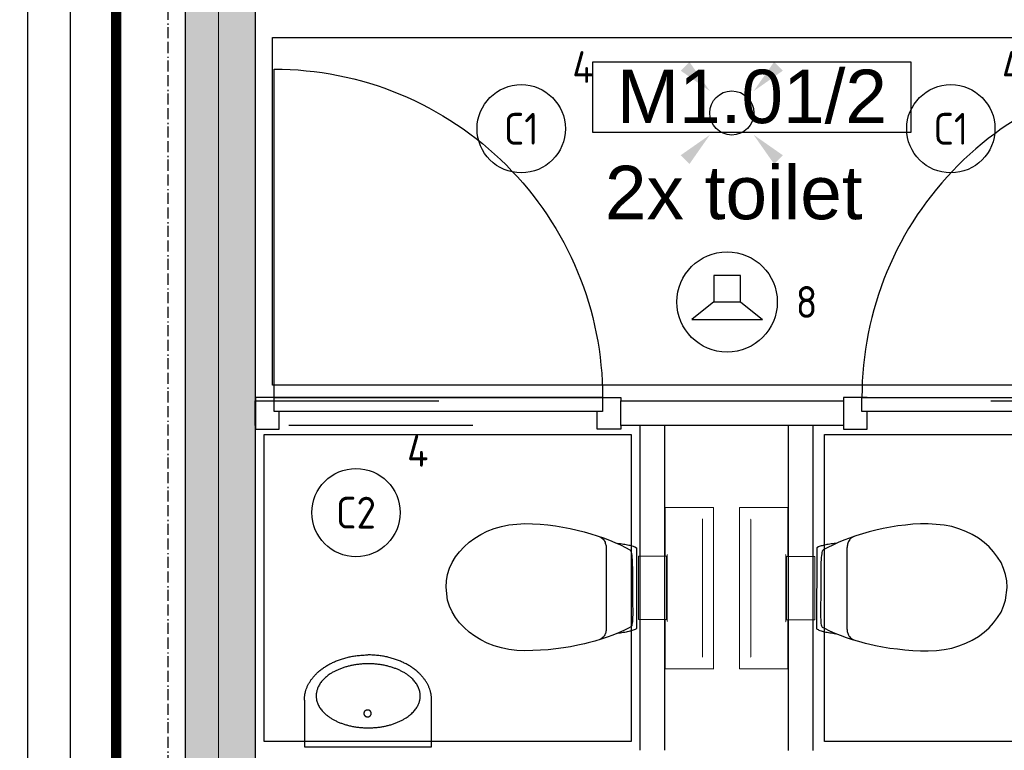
# Model space of a CAD drawing. Header units: millimetres. Extents: x -38031 to 110605, y -30229 to 92226.
# Tile 12 of 194: x -4563 to -1776, y 8350 to 10420. Entities that reach past the tile are written whole.
import ezdxf
from ezdxf.enums import TextEntityAlignment as Align

# ---------------------------------------------------------------- set-up
doc = ezdxf.new("R2010")
doc.units = ezdxf.units.MM
doc.header["$LTSCALE"] = 50
doc.set_wipeout_variables(frame=1)
for name, pattern in [('HIDDEN', [9.525, 6.35, -3.175]), ('HIDDEN2', [4.7625, 3.175, -1.5875]), ('STYLE_01', [0.41664, 0.20828, -0.20836]), ('STYLE_07', [1.875, 0.625, -0.20828, 0.625, -0.20836, 0.06943, -0.13893])]:
    doc.linetypes.add(name, pattern=pattern)
for name, color, linetype in [('AB$1A---_ATTRIB035', 8, 'Continuous'), ('AL$1A---_ALGEMEEN', 8, 'Continuous'), ('AM$1A---_ARCERING', 8, 'Continuous'), ('BOUWKUNDIG', 8, 'Continuous'), ('brandscheiding', 5, 'HIDDEN'), ('EB6421--_ATTRIB', 2, 'Continuous'), ('EL6311--', 3, 'Continuous'), ('EL6421--', 3, 'Continuous')]:
    doc.layers.add(name, color=color, linetype=linetype)
doc.layers.add('stramien', color=1, linetype='Continuous', lineweight=15)
doc.styles.add('Arial', font='ARIAL.TTF')
doc.styles.add('BURO-018', font='iso.shx', dxfattribs={"height": 90})
doc.styles.get("Standard").update_dxf_attribs({"font": 'iso.shx'})

# ---------------------------------------------------------------- blocks, each defined once
blk = doc.blocks.new('E00411')
at = {"color": 0, "linetype": 'Continuous'}
blk.add_circle((0, 0), 1.25, dxfattribs=at)
for points in [[(-2.892, 2.396), (-2.396, 2.892), (-1.237, 1.237)], [(2.396, 2.892), (2.892, 2.396), (1.237, 1.237)], [(-2.396, -2.892), (-2.892, -2.396), (-1.237, -1.237)], [(2.892, -2.396), (2.396, -2.892), (1.237, -1.237)]]:
    blk.add_solid(points, dxfattribs=at)
at = {"color": 0, "linetype": 'Continuous', "style": 'BURO-018'}
for tag, p in [('E_GKAST', (0, 8)), ('E_GROEP', (0, 5)), ('E_SLET1', (4.5, 2)), ('E_GROEP', (0, 0)), ('E_GKAST', (0, 0))]:
    blk.add_attdef(tag, text='', height=1.8, dxfattribs=at).set_placement(p, align=Align.MIDDLE)
at = {"color": 0, "linetype": 'Continuous', "style": 'BURO-018', "flags": 1}
for tag, p in [('E_SGROEP', (4.5, 5)), ('E_MATCODE', (0, 0)), ('E_SGROEP', (0, 0))]:
    blk.add_attdef(tag, text='', height=1.8, dxfattribs=at).set_placement(p, align=Align.MIDDLE)
blk = doc.blocks.new('1115B3A')
at = {"color": 0, "linetype": 'Continuous'}
blk.add_circle((0, 0), 2.5, dxfattribs=at)
at = {"color": 0, "linetype": 'Continuous', "style": 'BURO-018'}
for tag, p in [('E_GKAST', (0, 8)), ('E_GROEP', (0, 5)), ('E_SGROEP', (4.5, 5)), ('E_ARMCODE', (0, 0)), ('E_SLET', (4.5, -1))]:
    blk.add_attdef(tag, text='', height=1.8, dxfattribs=at).set_placement(p, align=Align.MIDDLE)
blk = doc.blocks.new('E00497')
at = {"color": 0}
for p, q in [((0, 0.75), (1, 2)), ((1, -2), (1, 2)), ((0, 0.75), (-1.5, 0.75)), ((0, -0.75), (0, 0.75)), ((-1.5, -0.75), (0, -0.75)), ((0, -0.75), (1, -2))]:
    blk.add_line(p, q, dxfattribs=at)
blk.add_line((-1.5, 0.75), (-1.5, -0.75))
blk.add_circle((0, 0), 2.841, dxfattribs=at)
at = {"color": 0, "linetype": 'Continuous', "style": 'BURO-018'}
blk.add_attdef('E_TEXT1', text='', height=1.8, dxfattribs=at).set_placement((0, 4.5), align=Align.MIDDLE)
at = {"color": 0, "linetype": 'Continuous', "style": 'BURO-018', "flags": 1}
blk.add_attdef('E_MATCODE', text='', height=1.8, dxfattribs=at).set_placement((0, 0), align=Align.MIDDLE)
blk = doc.blocks.new('32x_hout-mk 806a-p')
at = {"color": 0}
for points in [[(-20.7, -67), (-20.7, 0), (-110.7, 0), (-110.7, -67)], [(-110.7, -967), (-20.7, -967), (-20.7, -1034), (-110.7, -1034)]]:
    blk.add_wipeout(points, dxfattribs=at).dxf.layer = 'AL$1A---_ALGEMEEN'
at = {"layer": 'AL$1A---_ALGEMEEN', "color": 0}
for points in [[(-20.7, -67), (-20.7, 0), (-110.7, 0), (-110.7, -67)], [(909, -959.2), (908.2, -936.4), (906.8, -913.6), (904.8, -890.8), (902.3, -868.2), (899.2, -845.5), (895.6, -823), (891.4, -800.6), (886.7, -778.2), (881.4, -756), (875.6, -734), (869.2, -712), (862.4, -690.3), (854.9, -668.7), (847, -647.3), (838.5, -626.1), (829.5, -605.1), (820, -584.4), (810, -563.9), (799.5, -543.6), (788.5, -523.6), (777, -503.9), (765, -484.5), (752.6, -465.3), (739.6, -446.5), (726.3, -428), (712.5, -409.8), (698.2, -392), (683.5, -374.5), (668.4, -357.5), (652.8, -340.7), (636.9, -324.4), (620.6, -308.5), (603.8, -292.9), (586.7, -277.8), (569.3, -263.1), (551.5, -248.8), (533.3, -235), (514.8, -221.6), (496, -208.7), (476.8, -196.3), (457.4, -184.3), (437.7, -172.8), (417.7, -161.8), (397.4, -151.3), (376.9, -141.3), (356.2, -131.8), (335.2, -122.8), (314, -114.3), (292.6, -106.4), (271, -98.9), (249.3, -92), (227.3, -85.7), (205.3, -79.9), (183.1, -74.6), (160.7, -69.9), (138.3, -65.7), (115.8, -62.1), (93.1, -59), (70.4, -56.5), (47.7, -54.5), (24.9, -53.1), (2.1, -52.3), (-20.7, -52), (-20.7, -982), (909.3, -982)], [(-110.7, -967), (-20.7, -967), (-20.7, -1034), (-110.7, -1034)]]:
    blk.add_lwpolyline(points, close=True, dxfattribs=at)
at = {"color": 0}
blk.add_wipeout([(-60.7, -52), (-20.7, -52), (-20.7, -982), (-60.7, -982)], dxfattribs=at).dxf.layer = 'AL$1A---_ALGEMEEN'
at = {"layer": 'AL$1A---_ALGEMEEN', "color": 0}
blk.add_lwpolyline([(-60.7, -52), (-20.7, -52), (-20.7, -982), (-60.7, -982)], close=True, dxfattribs=at)
blk = doc.blocks.new('toil. 10 top')
at = {"color": 0, "lineweight": 5}
blk.add_wipeout([(-202.38, 176.35), (202.64, 176.35), (202.64, 77.25), (-202.38, 77.25)], dxfattribs=at).dxf.layer = 'AL$1A---_ALGEMEEN'
at = {"color": 0}
blk.add_wipeout([(-126.41, -63.78), (-125.9, -59.46), (-125.39, -54.88), (-124.88, -50.82), (-124.12, -47.01), (-123.61, -42.94), (-123.1, -39.13), (-122.34, -35.57), (-121.58, -32.02), (-120.82, -28.71), (-120.05, -25.66), (-119.29, -22.87), (-118.27, -19.82), (-117.51, -17.28), (-116.5, -14.99), (-113.95, -10.42), (115.23, -9.66), (116.5, -11.69), (117.77, -13.97), (119.04, -16.52), (120.06, -19.31), (121.08, -22.36), (122.09, -25.41), (122.86, -28.71), (123.87, -32.02), (124.64, -36.08), (125.14, -39.64), (125.91, -43.45), (126.67, -47.52), (127.18, -51.33), (127.94, -55.39), (129.46, -63.27)], dxfattribs=at).dxf.layer = 'AL$1A---_ALGEMEEN'
at = {"layer": 'AL$1A---_ALGEMEEN', "color": 0, "lineweight": 5, "flags": 128}
blk.add_lwpolyline([(-202.38, 176.35), (202.64, 176.35), (202.64, 77.25), (-202.38, 77.25), (-202.38, 176.35)], dxfattribs=at)
at = {"layer": 'AL$1A---_ALGEMEEN', "color": 0, "flags": 128}
blk.add_lwpolyline([(-126.41, -63.78), (-125.9, -59.46), (-125.39, -54.88), (-124.88, -50.82), (-124.12, -47.01), (-123.61, -42.94), (-123.1, -39.13), (-122.34, -35.57), (-121.58, -32.02), (-120.82, -28.71), (-120.05, -25.66), (-119.29, -22.87), (-118.27, -19.82), (-117.51, -17.28), (-116.5, -14.99), (-113.95, -10.42), (115.23, -9.66), (116.5, -11.69), (117.77, -13.97), (119.04, -16.52), (120.06, -19.31), (121.08, -22.36), (122.09, -25.41), (122.86, -28.71), (123.87, -32.02), (124.64, -36.08), (125.14, -39.64), (125.91, -43.45), (126.67, -47.52), (127.18, -51.33), (127.94, -55.39), (129.46, -63.27)], dxfattribs=at)
at = {"color": 0, "lineweight": 5}
blk.add_wipeout([(-89.82, 75.21), (89.57, 75.21), (89.57, -4.57), (-89.82, -4.57)], dxfattribs=at).dxf.layer = 'AL$1A---_ALGEMEEN'
at = {"color": 0}
blk.add_wipeout([(-182.05, -326), (-181.8, -304.15), (-180.53, -282.55), (-178.5, -260.95), (-175.96, -239.61), (-172.4, -218.77), (-168.59, -198.19), (-164.01, -177.86), (-159.18, -158.29), (-153.59, -139.24), (-147.75, -120.94), (-141.65, -103.15), (-135.3, -86.65), (-128.69, -70.89), (-121.83, -55.65), (-114.97, -41.42), (-107.86, -28.46), (-106.59, -27.19), (-104.3, -25.92), (-101, -24.9), (-96.93, -24.14), (-92.1, -23.38), (-86.51, -22.87), (-80.16, -22.36), (-73.04, -22.11), (-65.68, -21.85), (-57.29, -21.6), (-48.65, -21.6), (-39.5, -21.6), (-29.85, -21.34), (-19.68, -21.34), (1.41, -21.34), (11.81, -21.34), (22.49, -21.34), (32.4, -21.34), (42.31, -21.09), (51.2, -21.09), (60.09, -20.84), (68.22, -20.84), (76.1, -20.84), (82.96, -21.09), (89.32, -21.34), (95.16, -21.6), (99.99, -22.11), (104.05, -22.87), (107.1, -23.63), (110.66, -25.66), (113.96, -32.52), (120.82, -45.99), (127.43, -60.98), (133.78, -76.74), (139.63, -93.25), (145.47, -110.27), (150.81, -128.31), (155.89, -147.11), (158.18, -156.77), (162.5, -176.33), (166.56, -196.41), (169.86, -216.99), (172.66, -238.34), (174.95, -259.93), (176.73, -281.79), (177.74, -303.64), (178.25, -326), (177.23, -348.87), (174.44, -370.981), (170.12, -392.571), (164.02, -412.651), (156.4, -432.471), (147.25, -450.511), (136.83, -467.791), (125.4, -483.801), (112.44, -498.031), (98.72, -510.981), (83.73, -522.161), (67.97, -531.821), (51.45, -539.191), (34.43, -544.781), (-1.9, -549.101), (-20.19, -548.081), (-38.23, -544.781), (-55.51, -539.191), (-72.03, -531.821), (-87.78, -522.161), (-102.52, -510.981), (-116.5, -498.031), (-129.2, -483.801), (-140.89, -467.791), (-151.31, -450.511), (-160.46, -432.471), (-168.08, -412.651), (-174.18, -392.571), (-178.5, -370.981)], dxfattribs=at).dxf.layer = 'AL$1A---_ALGEMEEN'
at = {"layer": 'AL$1A---_ALGEMEEN', "color": 0}
blk.add_line((460, 0), (-460, 0), dxfattribs=at)
at = {"layer": 'AL$1A---_ALGEMEEN', "color": 0, "lineweight": 5, "flags": 128}
blk.add_lwpolyline([(-89.82, 75.21), (89.57, 75.21), (89.57, -4.57), (-89.82, -4.57), (-89.82, 75.21)], dxfattribs=at)
at = {"layer": 'AL$1A---_ALGEMEEN', "color": 0, "flags": 128}
blk.add_lwpolyline([(-182.05, -326), (-181.8, -304.15), (-180.53, -282.55), (-178.5, -260.95), (-175.96, -239.61), (-172.4, -218.77), (-168.59, -198.19), (-164.01, -177.86), (-159.18, -158.29), (-153.59, -139.24), (-147.75, -120.94), (-141.65, -103.15), (-135.3, -86.65), (-128.69, -70.89), (-121.83, -55.65), (-114.97, -41.42), (-107.86, -28.46), (-106.59, -27.19), (-104.3, -25.92), (-101, -24.9), (-96.93, -24.14), (-92.1, -23.38), (-86.51, -22.87), (-80.16, -22.36), (-73.04, -22.11), (-65.68, -21.85), (-57.29, -21.6), (-48.65, -21.6), (-39.5, -21.6), (-29.85, -21.34), (-19.68, -21.34), (1.41, -21.34), (11.81, -21.34), (22.49, -21.34), (32.4, -21.34), (42.31, -21.09), (51.2, -21.09), (60.09, -20.84), (68.22, -20.84), (76.1, -20.84), (82.96, -21.09), (89.32, -21.34), (95.16, -21.6), (99.99, -22.11), (104.05, -22.87), (107.1, -23.63), (110.66, -25.66), (113.96, -32.52), (120.82, -45.99), (127.43, -60.98), (133.78, -76.74), (139.63, -93.25), (145.47, -110.27), (150.81, -128.31), (155.89, -147.11), (158.18, -156.77), (162.5, -176.33), (166.56, -196.41), (169.86, -216.99), (172.66, -238.34), (174.95, -259.93), (176.73, -281.79), (177.74, -303.64), (178.25, -326), (177.23, -348.87), (174.44, -370.981), (170.12, -392.571), (164.02, -412.651), (156.4, -432.471), (147.25, -450.511), (136.83, -467.791), (125.4, -483.801), (112.44, -498.031), (98.72, -510.981), (83.73, -522.161), (67.97, -531.821), (51.45, -539.191), (34.43, -544.781), (-1.9, -549.101), (-20.19, -548.081), (-38.23, -544.781), (-55.51, -539.191), (-72.03, -531.821), (-87.78, -522.161), (-102.52, -510.981), (-116.5, -498.031), (-129.2, -483.801), (-140.89, -467.791), (-151.31, -450.511), (-160.46, -432.471), (-168.08, -412.651), (-174.18, -392.571), (-178.5, -370.981), (-182.05, -326)], dxfattribs=at)
at = {"color": 0, "lineweight": 5}
for points in [[(-228.05, 208.36), (-228.05, 71.4), (-89.82, 71.4)], [(89.82, 71.4), (229.32, 71.4), (229.32, 208.87)]]:
    blk.add_wipeout(points, dxfattribs=at).dxf.layer = 'AL$1A---_ALGEMEEN'
at = {"color": 0}
blk.add_wipeout([(-145.72, -115.35), (-144.45, -112.56), (-142.92, -110.01), (-141.14, -107.73), (-139.11, -105.19), (-137.08, -103.41), (-134.79, -101.88), (-132.25, -100.36), (-129.71, -99.09), (-127.17, -98.33), (-124.37, -97.31), (-121.83, -96.8), (-119.04, -96.29), (-116.24, -96.04), (-113.45, -95.79), (-107.86, -95.54), (110.66, -95.54), (112.95, -95.79), (115.74, -95.79), (118.28, -96.04), (120.82, -96.04), (123.36, -96.55), (125.91, -97.06), (128.19, -97.82), (130.73, -98.83), (133.02, -99.85), (135.31, -101.12), (137.59, -102.9), (139.63, -104.68), (141.66, -107.22), (143.44, -109.51), (147, -115.35)], dxfattribs=at).dxf.layer = 'AL$1A---_ALGEMEEN'
at = {"layer": 'AL$1A---_ALGEMEEN', "color": 0, "lineweight": 5}
blk.add_line((-228.05, 208.36), (229.32, 208.36), dxfattribs=at)
at = {"layer": 'AL$1A---_ALGEMEEN', "color": 0}
blk.add_line((460, 70), (-460, 70), dxfattribs=at)
at = {"layer": 'AL$1A---_ALGEMEEN', "color": 0, "lineweight": 5, "flags": 128}
for points in [[(-228.05, 208.36), (-228.05, 71.4), (-89.82, 71.4)], [(89.82, 71.4), (229.32, 71.4), (229.32, 208.87)]]:
    blk.add_lwpolyline(points, dxfattribs=at)
at = {"layer": 'AL$1A---_ALGEMEEN', "color": 0, "flags": 128}
blk.add_lwpolyline([(-145.72, -115.35), (-144.45, -112.56), (-142.92, -110.01), (-141.14, -107.73), (-139.11, -105.19), (-137.08, -103.41), (-134.79, -101.88), (-132.25, -100.36), (-129.71, -99.09), (-127.17, -98.33), (-124.37, -97.31), (-121.83, -96.8), (-119.04, -96.29), (-116.24, -96.04), (-113.45, -95.79), (-107.86, -95.54), (110.66, -95.54), (112.95, -95.79), (115.74, -95.79), (118.28, -96.04), (120.82, -96.04), (123.36, -96.55), (125.91, -97.06), (128.19, -97.82), (130.73, -98.83), (133.02, -99.85), (135.31, -101.12), (137.59, -102.9), (139.63, -104.68), (141.66, -107.22), (143.44, -109.51), (147, -115.35)], dxfattribs=at)
blk = doc.blocks.new('fonteintje 360 x 240')
at = {"color": 0}
blk.add_wipeout([(0, -132.1), (180, -132.1), (180, -133.1), (180, -134.2), (179.9, -135.3), (179.9, -136.3), (179.9, -137.4), (179.8, -138.5), (179.7, -139.5), (179.6, -140.6), (179.5, -141.6), (179.4, -142.7), (179.3, -143.7), (179.2, -144.8), (179, -145.8), (178.8, -146.8), (178.7, -147.9), (178.5, -148.9), (178.3, -150), (178.1, -151), (177.9, -152), (177.6, -153), (177.4, -154.1), (177.2, -155.1), (176.9, -156.1), (176.6, -157.1), (176.3, -158.2), (176, -159.2), (175.7, -160.2), (175.4, -161.2), (175, -162.2), (174.7, -163.2), (174.3, -164.2), (174, -165.2), (173.6, -166.2), (173.2, -167.2), (172.8, -168.2), (172.4, -169.2), (171.9, -170.2), (171.5, -171.2), (171, -172.1), (170.6, -173.1), (170.1, -174.1), (169.6, -175.1), (169.1, -176.1), (168.6, -177), (168.1, -178), (167.5, -179), (167, -179.9), (166.4, -180.9), (165.9, -181.9), (165.3, -182.8), (164.7, -183.8), (164.1, -184.7), (163.5, -185.7), (162.8, -186.6), (162.2, -187.6), (161.5, -188.5), (160.9, -189.5), (160.2, -190.4), (159.5, -191.4), (158.8, -192.3), (158.1, -193.2), (157.4, -194.2), (156.6, -195.1), (155.9, -196), (155.1, -197), (154.4, -197.9), (153.6, -198.8), (152.8, -199.7), (152, -200.6), (151.2, -201.5), (150.4, -202.4), (149.6, -203.3), (148.8, -204.1), (147.9, -205), (147.1, -205.9), (146.2, -206.7), (145.4, -207.6), (144.5, -208.4), (143.6, -209.3), (142.7, -210.1), (141.8, -210.9), (140.9, -211.7), (140, -212.6), (139.1, -213.4), (138.2, -214.2), (137.2, -215), (136.3, -215.8), (135.3, -216.5), (134.4, -217.3), (133.4, -218.1), (132.4, -218.8), (131.4, -219.6), (130.4, -220.4), (129.4, -221.1), (128.4, -221.8), (127.4, -222.6), (126.3, -223.3), (125.3, -224), (124.2, -224.8), (123.2, -225.5), (122.1, -226.2), (121, -226.9), (119.9, -227.6), (118.8, -228.2), (117.7, -228.9), (116.6, -229.6), (115.5, -230.3), (114.4, -230.9), (113.2, -231.6), (112.1, -232.2), (110.9, -232.9), (109.8, -233.5), (108.6, -234.1), (107.4, -234.8), (106.2, -235.4), (105, -236), (103.8, -236.6), (102.6, -237.2), (101.4, -237.8), (100.2, -238.4), (98.9, -239), (97.7, -239.5), (96.4, -240.1), (95.2, -240.7), (93.9, -241.2), (92.6, -241.8), (91.3, -242.3), (90, -242.9), (88.7, -243.4), (87.4, -243.9), (86.1, -244.4), (84.8, -244.9), (83.4, -245.4), (82.1, -245.9), (80.8, -246.4), (79.5, -246.9), (78.1, -247.3), (76.8, -247.8), (75.5, -248.2), (74.1, -248.7), (72.8, -249.1), (71.4, -249.5), (70.1, -250), (68.7, -250.4), (67.4, -250.8), (66, -251.1), (64.6, -251.5), (63.3, -251.9), (61.9, -252.3), (60.5, -252.6), (59.1, -253), (57.8, -253.3), (56.4, -253.6), (55, -254), (53.6, -254.3), (52.2, -254.6), (50.8, -254.9), (49.4, -255.2), (48, -255.4), (46.6, -255.7), (45.2, -256), (43.8, -256.2), (42.4, -256.5), (41, -256.7), (39.5, -256.9), (38.1, -257.2), (36.7, -257.4), (35.3, -257.6), (33.8, -257.8), (32.4, -258), (31, -258.2), (29.5, -258.3), (28.1, -258.5), (26.6, -258.6), (25.2, -258.8), (23.7, -258.9), (22.3, -259.1), (20.8, -259.2), (19.3, -259.3), (17.9, -259.4), (16.4, -259.5), (14.9, -259.6), (13.4, -259.7), (12, -259.7), (10.5, -259.8), (9, -259.8), (7.5, -259.9), (6, -259.9), (4.5, -260), (3, -260), (1.5, -260), (0, -260)], dxfattribs=at).dxf.layer = 'AL$1A---_ALGEMEEN'
at = {"layer": 'AL$1A---_ALGEMEEN', "color": 0}
blk.add_open_spline([(180, -132.1), (180, -166.3), (131.8, -225.7), (48.2, -260), (0, -260)], degree=2, dxfattribs=at)
at = {"color": 0}
blk.add_wipeout([(180, -132.1), (180, 0), (-180, 0), (-180, -132.1)], dxfattribs=at).dxf.layer = 'AL$1A---_ALGEMEEN'
at = {"layer": 'AL$1A---_ALGEMEEN', "color": 0}
blk.add_lwpolyline([(180, -132.1), (180, 0), (-180, 0), (-180, -132.1)], dxfattribs=at)
at = {"color": 0}
blk.add_wipeout([(0, -132.1), (-180, -132.1), (-180, -133.1), (-180, -134.2), (-179.9, -135.3), (-179.9, -136.3), (-179.9, -137.4), (-179.8, -138.5), (-179.7, -139.5), (-179.6, -140.6), (-179.5, -141.6), (-179.4, -142.7), (-179.3, -143.7), (-179.2, -144.8), (-179, -145.8), (-178.8, -146.8), (-178.7, -147.9), (-178.5, -148.9), (-178.3, -150), (-178.1, -151), (-177.9, -152), (-177.6, -153), (-177.4, -154.1), (-177.2, -155.1), (-176.9, -156.1), (-176.6, -157.1), (-176.3, -158.2), (-176, -159.2), (-175.7, -160.2), (-175.4, -161.2), (-175, -162.2), (-174.7, -163.2), (-174.3, -164.2), (-174, -165.2), (-173.6, -166.2), (-173.2, -167.2), (-172.8, -168.2), (-172.4, -169.2), (-171.9, -170.2), (-171.5, -171.2), (-171, -172.1), (-170.6, -173.1), (-170.1, -174.1), (-169.6, -175.1), (-169.1, -176.1), (-168.6, -177), (-168.1, -178), (-167.5, -179), (-167, -179.9), (-166.4, -180.9), (-165.9, -181.9), (-165.3, -182.8), (-164.7, -183.8), (-164.1, -184.7), (-163.5, -185.7), (-162.8, -186.6), (-162.2, -187.6), (-161.5, -188.5), (-160.9, -189.5), (-160.2, -190.4), (-159.5, -191.4), (-158.8, -192.3), (-158.1, -193.2), (-157.4, -194.2), (-156.6, -195.1), (-155.9, -196), (-155.1, -197), (-154.4, -197.9), (-153.6, -198.8), (-152.8, -199.7), (-152, -200.6), (-151.2, -201.5), (-150.4, -202.4), (-149.6, -203.3), (-148.8, -204.1), (-147.9, -205), (-147.1, -205.9), (-146.2, -206.7), (-145.4, -207.6), (-144.5, -208.4), (-143.6, -209.3), (-142.7, -210.1), (-141.8, -210.9), (-140.9, -211.7), (-140, -212.6), (-139.1, -213.4), (-138.2, -214.2), (-137.2, -215), (-136.3, -215.8), (-135.3, -216.5), (-134.4, -217.3), (-133.4, -218.1), (-132.4, -218.8), (-131.4, -219.6), (-130.4, -220.4), (-129.4, -221.1), (-128.4, -221.8), (-127.4, -222.6), (-126.3, -223.3), (-125.3, -224), (-124.2, -224.8), (-123.2, -225.5), (-122.1, -226.2), (-121, -226.9), (-119.9, -227.6), (-118.8, -228.2), (-117.7, -228.9), (-116.6, -229.6), (-115.5, -230.3), (-114.4, -230.9), (-113.2, -231.6), (-112.1, -232.2), (-110.9, -232.9), (-109.8, -233.5), (-108.6, -234.1), (-107.4, -234.8), (-106.2, -235.4), (-105, -236), (-103.8, -236.6), (-102.6, -237.2), (-101.4, -237.8), (-100.2, -238.4), (-98.9, -239), (-97.7, -239.5), (-96.4, -240.1), (-95.2, -240.7), (-93.9, -241.2), (-92.6, -241.8), (-91.3, -242.3), (-90, -242.9), (-88.7, -243.4), (-87.4, -243.9), (-86.1, -244.4), (-84.8, -244.9), (-83.4, -245.4), (-82.1, -245.9), (-80.8, -246.4), (-79.5, -246.9), (-78.1, -247.3), (-76.8, -247.8), (-75.5, -248.2), (-74.1, -248.7), (-72.8, -249.1), (-71.4, -249.5), (-70.1, -250), (-68.7, -250.4), (-67.4, -250.8), (-66, -251.1), (-64.6, -251.5), (-63.3, -251.9), (-61.9, -252.3), (-60.5, -252.6), (-59.1, -253), (-57.8, -253.3), (-56.4, -253.6), (-55, -254), (-53.6, -254.3), (-52.2, -254.6), (-50.8, -254.9), (-49.4, -255.2), (-48, -255.4), (-46.6, -255.7), (-45.2, -256), (-43.8, -256.2), (-42.4, -256.5), (-41, -256.7), (-39.5, -256.9), (-38.1, -257.2), (-36.7, -257.4), (-35.3, -257.6), (-33.8, -257.8), (-32.4, -258), (-31, -258.2), (-29.5, -258.3), (-28.1, -258.5), (-26.6, -258.6), (-25.2, -258.8), (-23.7, -258.9), (-22.3, -259.1), (-20.8, -259.2), (-19.3, -259.3), (-17.9, -259.4), (-16.4, -259.5), (-14.9, -259.6), (-13.4, -259.7), (-12, -259.7), (-10.5, -259.8), (-9, -259.8), (-7.5, -259.9), (-6, -259.9), (-4.5, -260), (-3, -260), (-1.5, -260), (0, -260)], dxfattribs=at).dxf.layer = 'AL$1A---_ALGEMEEN'
at = {"layer": 'AL$1A---_ALGEMEEN', "color": 0}
blk.add_open_spline([(-180, -132.1), (-180, -166.3), (-131.8, -225.7), (-48.2, -260), (0, -260)], degree=2, dxfattribs=at)
at = {"color": 0}
blk.add_wipeout([(-0.6, -234.9), (-15.1, -234.4), (-29.3, -233.1), (-43.4, -231), (-57, -228), (-70, -224.2), (-82.4, -219.6), (-94, -214.3), (-104.8, -208.3), (-114.5, -201.7), (-123.1, -194.6), (-130.5, -186.9), (-136.7, -178.9), (-141.5, -170.5), (-145.1, -161.9), (-147.2, -153.1), (-147.9, -144.2), (-147.2, -135.3), (-145.1, -126.5), (-141.5, -117.8), (-136.7, -109.5), (-130.5, -101.4), (-123.1, -93.8), (-114.5, -86.6), (-104.8, -80), (-94, -74), (-82.4, -68.7), (-70, -64.2), (-57, -60.4), (-43.4, -57.4), (-29.3, -55.2), (-15.1, -53.9), (-0.6, -53.5), (13.8, -53.9), (28.1, -55.2), (42.1, -57.4), (55.7, -60.4), (68.8, -64.2), (81.2, -68.7), (92.8, -74), (103.5, -80), (113.2, -86.6), (121.8, -93.8), (129.3, -101.4), (135.4, -109.5), (140.3, -117.8), (143.8, -126.5), (146, -135.3), (146.7, -144.2), (146, -153.1), (143.8, -161.9), (140.3, -170.5), (135.4, -178.9), (129.3, -186.9), (121.8, -194.6), (113.2, -201.7), (103.5, -208.3), (92.8, -214.3), (81.2, -219.6), (68.8, -224.2), (55.7, -228), (42.1, -231), (28.1, -233.1), (13.8, -234.4)], dxfattribs=at).dxf.layer = 'AL$1A---_ALGEMEEN'
at = {"layer": 'AL$1A---_ALGEMEEN', "color": 0}
blk.add_open_spline([(-74.3, -65.6), (-40.1, -53.5), (38.8, -53.5), (107.2, -77.8), (146.7, -119.9), (146.7, -168.5), (107.2, -210.6), (38.8, -234.9), (-40.1, -234.9), (-108.4, -210.6), (-147.9, -168.5), (-147.9, -119.9), (-108.4, -77.8), (-74.3, -65.6)], degree=2, dxfattribs=at)
at = {"color": 0}
blk.add_wipeout([(1.3, -104), (0.3, -104), (-0.7, -103.8), (-1.7, -103.6), (-2.7, -103.3), (-3.6, -102.9), (-4.5, -102.4), (-5.3, -101.8), (-6.1, -101.2), (-6.8, -100.5), (-7.4, -99.7), (-7.9, -98.9), (-8.4, -98), (-8.7, -97.1), (-9, -96.2), (-9.1, -95.3), (-9.2, -94.3), (-9.1, -93.4), (-9, -92.4), (-8.7, -91.5), (-8.4, -90.6), (-7.9, -89.8), (-7.4, -88.9), (-6.8, -88.2), (-6.1, -87.5), (-5.3, -86.8), (-4.5, -86.3), (-3.6, -85.8), (-2.7, -85.4), (-1.7, -85.1), (-0.7, -84.8), (0.3, -84.7), (1.3, -84.7), (2.3, -84.7), (3.4, -84.8), (4.3, -85.1), (5.3, -85.4), (6.2, -85.8), (7.1, -86.3), (8, -86.8), (8.7, -87.5), (9.4, -88.2), (10, -88.9), (10.5, -89.8), (11, -90.6), (11.3, -91.5), (11.6, -92.4), (11.7, -93.4), (11.8, -94.3), (11.7, -95.3), (11.6, -96.2), (11.3, -97.1), (11, -98), (10.5, -98.9), (10, -99.7), (9.4, -100.5), (8.7, -101.2), (8, -101.8), (7.1, -102.4), (6.2, -102.9), (5.3, -103.3), (4.3, -103.6), (3.4, -103.8), (2.3, -104)], dxfattribs=at).dxf.layer = 'AL$1A---_ALGEMEEN'
at = {"layer": 'AL$1A---_ALGEMEEN', "color": 0}
blk.add_open_spline([(-3.9, -85.9), (-1.5, -84.7), (4.1, -84.7), (9, -87.2), (11.8, -91.7), (11.8, -96.9), (9, -101.4), (4.1, -104), (-1.5, -104), (-6.4, -101.4), (-9.2, -96.9), (-9.2, -91.7), (-6.4, -87.2), (-3.9, -85.9)], degree=2, dxfattribs=at)
blk = doc.blocks.new('72-toilet hang+fontein')
at = {"layer": 'AL$1A---_ALGEMEEN', "color": 0, "xscale": -1, "rotation": 270}
blk.add_blockref('toil. 10 top', (-210, 460.125), dxfattribs=at)
at = {"layer": 'AL$1A---_ALGEMEEN', "color": 0, "xscale": -1}
blk.add_blockref('fonteintje 360 x 240', (-980, 910), dxfattribs=at)
blk = doc.blocks.new('32x_hout-mk 806as-p')
at = {"color": 0}
for points in [[(-20.7, -67), (-20.7, 0), (-110.7, 0), (-110.7, -67)], [(-110.7, -967), (-20.7, -967), (-20.7, -1034), (-110.7, -1034)]]:
    blk.add_wipeout(points, dxfattribs=at).dxf.layer = 'AL$1A---_ALGEMEEN'
at = {"layer": 'AL$1A---_ALGEMEEN', "color": 0}
for points in [[(-20.7, -67), (-20.7, 0), (-110.7, 0), (-110.7, -67)], [(909, -74.8), (908.2, -97.6), (906.8, -120.4), (904.8, -143.2), (902.3, -165.8), (899.2, -188.5), (895.6, -211), (891.4, -233.4), (886.7, -255.8), (881.4, -278), (875.6, -300), (869.2, -322), (862.4, -343.7), (854.9, -365.3), (847, -386.7), (838.5, -407.9), (829.5, -428.9), (820, -449.6), (810, -470.1), (799.5, -490.4), (788.5, -510.4), (777, -530.1), (765, -549.5), (752.6, -568.7), (739.6, -587.5), (726.3, -606), (712.5, -624.2), (698.2, -642), (683.5, -659.5), (668.4, -676.5), (652.8, -693.3), (636.9, -709.6), (620.6, -725.5), (603.8, -741.1), (586.7, -756.2), (569.3, -770.9), (551.5, -785.2), (533.3, -799), (514.8, -812.4), (496, -825.3), (476.8, -837.7), (457.4, -849.7), (437.7, -861.2), (417.7, -872.2), (397.4, -882.7), (376.9, -892.7), (356.2, -902.2), (335.2, -911.2), (314, -919.7), (292.6, -927.6), (271, -935.1), (249.3, -942), (227.3, -948.3), (205.3, -954.1), (183.1, -959.4), (160.7, -964.1), (138.3, -968.3), (115.8, -971.9), (93.1, -975), (70.4, -977.5), (47.7, -979.5), (24.9, -980.9), (2.1, -981.7), (-20.7, -982), (-20.7, -52), (909.3, -52)], [(-110.7, -967), (-20.7, -967), (-20.7, -1034), (-110.7, -1034)]]:
    blk.add_lwpolyline(points, close=True, dxfattribs=at)
at = {"color": 0}
blk.add_wipeout([(-60.7, -52), (-20.7, -52), (-20.7, -982), (-60.7, -982)], dxfattribs=at).dxf.layer = 'AL$1A---_ALGEMEEN'
at = {"layer": 'AL$1A---_ALGEMEEN', "color": 0}
blk.add_lwpolyline([(-60.7, -52), (-20.7, -52), (-20.7, -982), (-60.7, -982)], close=True, dxfattribs=at)
blk = doc.blocks.new('tekst 12 pts')
at = {"layer": 'AL$1A---_ALGEMEEN', "color": 0, "style": 'Arial'}
blk.add_attdef('naam_ruimte', text='', height=151.5, dxfattribs=at).set_placement((0, -41.1), align=Align.TOP_CENTER)
at = {"layer": 'AL$1A---_ALGEMEEN', "color": 0, "flags": 1}
for tag, p in [('oppervlakte', (-264.6, -1003)), ('stramiennummer', (-264.6, -1275.7))]:
    blk.add_attdef(tag, p, '', height=151.5, dxfattribs=at)
blk = doc.blocks.new('ruimtenummer')
at = {"layer": 'AL$1A---_ALGEMEEN', "color": 0, "flags": 1}
for tag, p in [('peil', (-450, -397.1)), ('onderdeel', (-450, -669.8))]:
    blk.add_attdef(tag, p, '', height=151.5, dxfattribs=at)
at = {"color": 0}
blk.add_wipeout([(-450, 100), (450, 100), (450, -100), (-450, -100)], dxfattribs=at).dxf.layer = 'AL$1A---_ALGEMEEN'
at = {"layer": 'AL$1A---_ALGEMEEN', "color": 0}
blk.add_lwpolyline([(-450, 100), (450, 100), (450, -100), (-450, -100)], close=True, dxfattribs=at)
at = {"layer": 'AL$1A---_ALGEMEEN', "color": 0, "style": 'Arial'}
blk.add_attdef('ruimtenummer', text='', height=151.5, dxfattribs=at).set_placement((0, 78), align=Align.TOP_CENTER)
blk = doc.blocks.new('Group-146')
at = {"layer": 'AL$1A---_ALGEMEEN', "color": 0, "linetype": 'STYLE_07'}
blk.add_line((-60505, -15739), (-60505, -32382.1), dxfattribs=at)
blk = doc.blocks.new('Group-147')
at = {"layer": 'AL$1A---_ALGEMEEN', "color": 0}
blk.add_blockref('Group-146', (0, 0), dxfattribs=at)
blk = doc.blocks.new('200254 W 211 30-06-2008')
at = {"layer": 'AL$1A---_ALGEMEEN', "xscale": 0.02, "yscale": 0.02, "zscale": 0.02, "rotation": 90}
blk.add_blockref('32x_hout-mk 806a-p', (18990.129, 3203.36), dxfattribs=at)
blk.add_wipeout([(18366.249, 2969.946), (18366.249, 3280.246), (18406.249, 3280.246), (18406.249, 4193.956), (18984.549, 4193.956), (18984.549, 4191.696), (18408.509, 4191.696), (18408.509, 3277.986), (18368.549, 3277.986), (18368.549, 2972.206), (18951.669, 2972.206), (18951.669, 2969.946)]).dxf.layer = 'AL$1A---_ALGEMEEN'
at = {"layer": 'stramien', "linetype": 'STYLE_07', "ltscale": 50}
for p, q in [((18954.749, 2715.945), (18954.749, 4240.025)), ((18948.949, 2715.945), (18948.949, 3314.309))]:
    blk.add_line(p, q, dxfattribs=at)
at = {"layer": 'AL$1A---_ALGEMEEN', "xscale": 0.02, "yscale": 0.02, "zscale": 0.02}
for name, p, rotation in [('32x_hout-mk 806as-p', (18956.849, 3203.36), 90), ('72-toilet hang+fontein', (18984.209, 3201.345), 180)]:
    blk.add_blockref(name, p, dxfattribs=dict(at, rotation=rotation))
blk.add_wipeout([(18943.949, 3268.045), (18946.349, 3268.045), (18946.349, 2981.445), (18943.949, 2981.445)]).dxf.layer = 'AL$1A---_ALGEMEEN'
at = {"layer": 'AM$1A---_ARCERING', "linetype": 'Continuous', "lineweight": 0}
blk.add_hatch(color=256, dxfattribs=at).paths.add_polyline_path([(18952.849, 3270.145), (18952.849, 3006.748), (18956.849, 3007.198), (18956.849, 3270.145)])
at = {"layer": 'AL$1A---_ALGEMEEN'}
for points in [[(18952.849, 3270.145), (18952.849, 3006.748), (18956.849, 3007.198), (18956.849, 3270.145)], [(18943.949, 3268.045), (18946.349, 3268.045), (18946.349, 2981.445), (18943.949, 2981.445)], [(18989.05, 3200.845), (19009.83, 3200.845), (19009.83, 3183.445), (18989.05, 3183.445)]]:
    blk.add_lwpolyline(points, close=True, dxfattribs=at)
ref = blk.add_blockref('ruimtenummer', (18984.939, 3219.955), dxfattribs=dict(at, xscale=0.02, yscale=0.02, zscale=0.02))
ref.add_attrib('ruimtenummer', 'M1.01/2', dxfattribs={"layer": 'AB$1A---_ATTRIB035', "height": 3.0305, "style": 'Arial'}).set_placement((18984.939, 3221.514), align=Align.TOP_CENTER)
ref = blk.add_blockref('tekst 12 pts', (18983.916, 3216.891), dxfattribs=dict(at, xscale=-0.02, yscale=0.02, zscale=0.02))
ref.add_attrib('naam_ruimte', '2x toilet', dxfattribs={"layer": 'AB$1A---_ATTRIB035', "height": 3.0305, "style": 'Arial'}).set_placement((18983.916, 3216.069), align=Align.TOP_CENTER)
at = {"layer": 'AL$1A---_ALGEMEEN', "xscale": -0.02, "yscale": 0.02, "zscale": 0.02, "rotation": 180}
blk.add_blockref('72-toilet hang+fontein', (18982.809, 3201.352), dxfattribs=at)
at = {"layer": 'AL$1A---_ALGEMEEN'}
for points in [[(18957.809, 3223.345), (19009.309, 3223.345), (19009.309, 3203.645), (18957.809, 3203.645)], [(18957.321, 3200.845), (18978.101, 3200.845), (18978.101, 3183.445), (18957.321, 3183.445)]]:
    blk.add_lwpolyline(points, close=True, dxfattribs=at)
blk.add_wipeout([(18977.529, 3201.345), (18977.529, 3202.745), (18990.129, 3202.745), (18990.129, 3201.345)]).dxf.layer = 'AL$1A---_ALGEMEEN'
at = {"layer": 'AL$1A---_ALGEMEEN', "linetype": 'STYLE_01'}
blk.add_lwpolyline([(18956.812, 3201.345), (18956.812, 3202.745), (19010.809, 3202.745), (19010.809, 3201.345)], close=True, dxfattribs=at)
at = {"layer": 'AL$1A---_ALGEMEEN'}
blk.add_lwpolyline([(18977.529, 3201.345), (18977.529, 3202.745), (18990.129, 3202.745), (18990.129, 3201.345)], close=True, dxfattribs=at)
at = {"layer": 'AL$1A---_ALGEMEEN', "xscale": 0.02, "yscale": 0.02, "zscale": 0.02}
blk.add_blockref('Group-147', (20161.969, 3587.445), dxfattribs=at)

msp = doc.modelspace()

# ---------------------------------------------------------------- block references
at = {"layer": 'BOUWKUNDIG', "xscale": 50, "yscale": 50, "zscale": 50}
msp.add_blockref('200254 W 211 30-06-2008', (-951737.5, -150797.3), dxfattribs=at)

# ---------------------------------------------------------------- next in the draw order: linework, layer by layer
at = {"layer": 'brandscheiding', "const_width": 30}
msp.add_lwpolyline([(15050, 46590), (-2480, 46590), (-2480, 29110), (9780, 29110), (9780, 16720), (-2690, 16720), (-2690, 12840), (-4290, 12840), (-4290, -630), (27516.7, 2979.6)], dxfattribs=at)

# ---------------------------------------------------------------- next in the draw order: block references
at = {"layer": 'EL6311--'}
ref = msp.add_blockref('1115B3A', (-3143.4, 10111), dxfattribs=dict(at, xscale=50, yscale=50, zscale=50))
ref.add_attrib('E_ARMCODE', 'C1', dxfattribs={"layer": '0', "color": 1, "linetype": 'Continuous', "height": 90, "style": 'BURO-018'}).set_placement((-3143.4, 10111), align=Align.MIDDLE)
ref.add_attrib('E_GROEP', '4', dxfattribs={"layer": '0', "color": 1, "linetype": 'Continuous', "height": 90, "style": 'BURO-018'}).set_placement((-2968.4, 10286), align=Align.MIDDLE)
ref = msp.add_blockref('1115B3A', (-1927.3, 10111), dxfattribs=dict(at, xscale=50, yscale=50, zscale=50))
ref.add_attrib('E_ARMCODE', 'C1', dxfattribs={"layer": '0', "color": 1, "linetype": 'Continuous', "height": 90, "style": 'BURO-018'}).set_placement((-1927.3, 10111), align=Align.MIDDLE)
ref.add_attrib('E_GROEP', '4', dxfattribs={"layer": '0', "color": 1, "linetype": 'Continuous', "height": 90, "style": 'BURO-018'}).set_placement((-1752.3, 10286), align=Align.MIDDLE)
at = {"layer": 'EL6311--', "xscale": 50, "yscale": 50, "zscale": 50}
msp.add_blockref('E00411', (-2547.4, 10155.7), dxfattribs=at)
at = {"layer": 'EL6311--'}
ref = msp.add_blockref('1115B3A', (-3611.1, 9023.6), dxfattribs=dict(at, xscale=50, yscale=50, zscale=50))
ref.add_attrib('E_ARMCODE', 'C2', dxfattribs={"layer": '0', "color": 1, "linetype": 'Continuous', "height": 90, "style": 'BURO-018'}).set_placement((-3611.1, 9023.6), align=Align.MIDDLE)
ref.add_attrib('E_GROEP', '4', dxfattribs={"layer": '0', "color": 1, "linetype": 'Continuous', "height": 90, "style": 'BURO-018'}).set_placement((-3436.1, 9198.6), align=Align.MIDDLE)
at = {"layer": 'EL6421--', "linetype": 'HIDDEN2'}
ref = msp.add_blockref('E00497', (-2560.6, 9620.4), dxfattribs=dict(at, xscale=50, yscale=50, zscale=50, rotation=270))
ref.add_attrib('E_TEXT1', '8', dxfattribs={"layer": 'EB6421--_ATTRIB', "color": 1, "linetype": 'Continuous', "height": 90, "style": 'BURO-018'}).set_placement((-2335.6, 9620.4), align=Align.MIDDLE)

doc.saveas('drawing.dxf')
